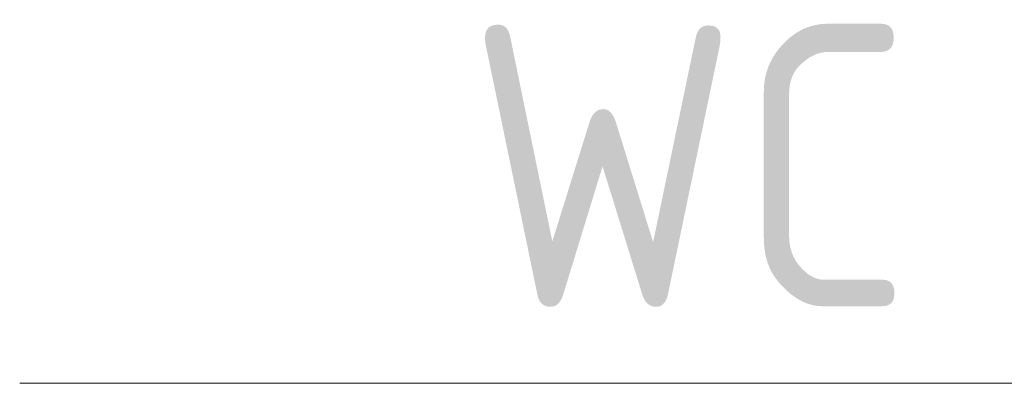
# Model space of a CAD drawing. Header units: millimetres. Extents: x 19459 to 41104, y 2709 to 43059.
# Tile 41 of 43: x 25455 to 25891, y 41839 to 42000. Entities that reach past the tile are written whole.
import ezdxf

# ---------------------------------------------------------------- set-up
doc = ezdxf.new("R2010")
doc.units = ezdxf.units.MM
doc.layers.add('M-EQPM-___-IDEN', color=50, linetype='Continuous', lineweight=20)
doc.styles.add('GOST Common', font='GOST_Common.ttf', dxfattribs={"width": 0.9, "height": 125})

# ---------------------------------------------------------------- blocks, each defined once
blk = doc.blocks.new('ADSK_M_Оборудование - ADSK_Наименование_25-431939-В_Этаж 01_Вентиляция')
at = {"layer": 'M-EQPM-___-IDEN'}
blk.add_line((-12.5, 0), (12.5, 0), dxfattribs=at)

msp = doc.modelspace()

# ---------------------------------------------------------------- block references
at = {"layer": 'M-EQPM-___-IDEN', "xscale": 49.99999999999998, "yscale": 49.99999999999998, "zscale": 49.99999999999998}
msp.add_blockref('ADSK_M_Оборудование - ADSK_Наименование_25-431939-В_Этаж 01_Вентиляция', (26079.84, 41838.6), dxfattribs=at)

# ---------------------------------------------------------------- texts
at = {"layer": 'M-EQPM-___-IDEN', "lineweight": 9, "insert": (25653.32, 41997.52), "char_height": 125, "width": 1020.949, "attachment_point": 1, "style": 'GOST Common'}
msp.add_mtext('WC Fan ø125', dxfattribs=at)

doc.saveas('drawing.dxf')
